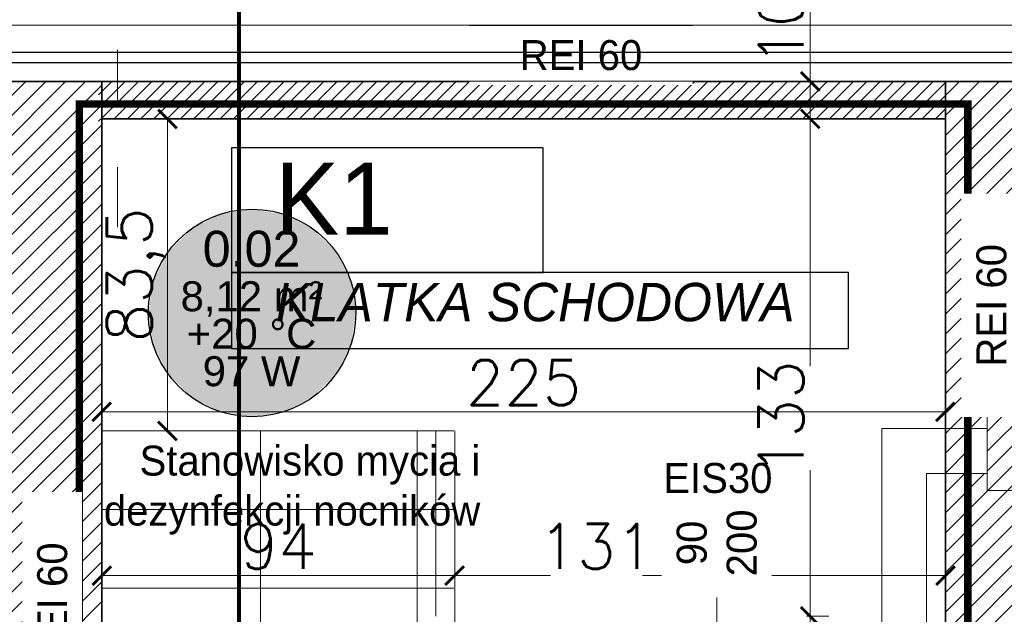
# Model space of a CAD drawing. Header units: millimetres. Extents: x -740 to 33545, y -26688 to 22494.
# Tile 144 of 256: x 10258 to 10521, y 10260 to 10419. Entities that reach past the tile are written whole.
import ezdxf
from ezdxf.enums import TextEntityAlignment as Align
from ezdxf.lldxf.tags import DXFTag

# ---------------------------------------------------------------- set-up
doc = ezdxf.new("R2010")
doc.units = ezdxf.units.MM
doc.header["$MEASUREMENT"] = 0
doc.linetypes.add('ACAD_ISO10W100', pattern=[18, 12, -3, 0, -3])
doc.layers.get('Defpoints').update_dxf_attribs({"color": 252})
for name, color, linetype, lineweight in [('A_istniejące ściany', 252, 'Continuous', 35), ('A_opisy', 252, 'Continuous', 15), ('A_projektowane sciany', 252, 'Continuous', 35), ('l. widokowa', 252, 'Continuous', 15), ('l.przerywana', 252, 'ICAD_ISO03W100', 5), ('l.widokowa', 252, 'Continuous', 15), ('l.wypełnien', 252, 'Continuous', 5), ('Nowe_820-G Rysunki Obrazki_Nr_pióra__1', 252, 'Continuous', 13), ('wymiarowanie', 252, 'Continuous', 9)]:
    doc.layers.add(name, color=color, linetype=linetype, lineweight=lineweight)
doc.layers.add('D-opis', color=252, linetype='Continuous')
doc.layers.add('tabelki opis', color=252, linetype='Continuous')
for name, color, linetype, lineweight, true_color in [('IS_Działka (zasilająca)', 1, 'Continuous', 25, 0xff0000), ('IS_Przyłącze (powrotne)', 5, 'Continuous', 25, 0x0000ff), ('IS_Przyłącze (zasilające)', 1, 'Continuous', 25, 0xff0000), ('IS_Room (Automatic)', 7, 'Continuous', 25, 0x000000), ('IS_Strefa podłóg', 7, 'Continuous', 25, 0x008000)]:
    doc.layers.add(name, color=color, linetype=linetype, lineweight=lineweight, true_color=true_color)
doc.styles.add('Arial_____', font='arial.ttf')
doc.styles.add('ROMANS', font='romans')
doc.styles.add('styl2', font='simplex.shx')
tags = doc.linetypes.add('DASH', pattern=[15, 10, -5]).pattern_tags.tags
tags[6:7] = [DXFTag(74, 4), DXFTag(75, 0), DXFTag(340, '0'), DXFTag(46, 0.0), DXFTag(50, 0.0), DXFTag(44, 0.0), DXFTag(45, 0.0)]
tags[4:5] = [DXFTag(74, 4), DXFTag(75, 0), DXFTag(340, '0'), DXFTag(46, 0.0), DXFTag(50, 0.0), DXFTag(44, 0.0), DXFTag(45, 0.0)]
tags = doc.linetypes.add('ICAD_ISO03W100', pattern=[30, 12, -18]).pattern_tags.tags
tags[6:7] = [DXFTag(74, 4), DXFTag(75, 0), DXFTag(340, '0'), DXFTag(46, 1.0), DXFTag(50, 0.0), DXFTag(44, 0.0), DXFTag(45, 0.0)]
tags[4:5] = [DXFTag(74, 4), DXFTag(75, 0), DXFTag(340, '0'), DXFTag(46, 1.0), DXFTag(50, 0.0), DXFTag(44, 0.0), DXFTag(45, 0.0)]
doc.dimstyles.new('Skala 1-50', dxfattribs={"dimtxt": 12, "dimasz": 5, "dimexe": 1, "dimexo": 1, "dimgap": 1.5, "dimtad": 1, "dimdec": 1, "dimrnd": 0.5, "dimtxsty": 'styl2', "dimblk": 'ARCHTICK', "dimcen": 5, "dimadec": 0, "dimazin": 0, "dimtfac": 1, "dimtdec": 1, "dimtmove": 1, "dimatfit": 3, "dimldrblk": 'ARCHTICK', "dimfxl": 0, "dimlwd": -1, "dimlwe": -1, "dimarcsym": 0})

# ---------------------------------------------------------------- blocks, each defined once
blk = doc.blocks.new('_ArchTick')
at = {"color": 0, "linetype": 'ByBlock', "const_width": 0.15}
blk.add_lwpolyline([(-0.5, -0.5), (0.5, 0.5)], dxfattribs=at)
blk = doc.blocks.new('*D2490')
at = {"layer": 'Defpoints', "color": 0}
for p in [(10303.42, 10392.52), (10297.14, 10309.25), (10303.42, 10309.25)]:
    blk.add_point(p, dxfattribs=at)
at = {"layer": 'wymiarowanie', "color": 0}
for p, q in [((10302.14, 10392.52), (10296.14, 10392.52)), ((10297.14, 10392.52), (10297.14, 10309.25)), ((10302.14, 10309.25), (10296.14, 10309.25))]:
    blk.add_line(p, q, dxfattribs=at)
at = {"layer": 'wymiarowanie', "color": 0, "xscale": 5, "yscale": 5, "zscale": 5}
for p, rotation in [((10297.14, 10392.52), 90), ((10297.14, 10309.25), 270)]:
    blk.add_blockref('_ArchTick', p, dxfattribs=dict(at, rotation=rotation))
at = {"layer": 'wymiarowanie', "color": 0, "insert": (10288.79, 10350.89), "char_height": 12, "attachment_point": 5, "rotation": 90, "style": 'styl2'}
blk.add_mtext('83,5', dxfattribs=at)
blk = doc.blocks.new('*D2491')
at = {"layer": 'Defpoints', "color": 0}
for p in [(10373.8, 10270.61), (10279.59, 10267.9), (10373.8, 10267.9)]:
    blk.add_point(p, dxfattribs=at)
at = {"layer": 'wymiarowanie', "color": 0}
for p, q in [((10279.59, 10268.9), (10279.59, 10271.61)), ((10279.59, 10270.61), (10373.8, 10270.61)), ((10373.8, 10268.9), (10373.8, 10271.61))]:
    blk.add_line(p, q, dxfattribs=at)
at = {"layer": 'wymiarowanie', "color": 0, "xscale": 5, "yscale": 5, "zscale": 5, "rotation": 180}
blk.add_blockref('_ArchTick', (10279.59, 10270.61), dxfattribs=at)
at = {"layer": 'wymiarowanie', "color": 0, "xscale": 5, "yscale": 5, "zscale": 5}
blk.add_blockref('_ArchTick', (10373.8, 10270.61), dxfattribs=at)
at = {"layer": 'wymiarowanie', "color": 0, "insert": (10326.69, 10278.41), "char_height": 12, "attachment_point": 5, "style": 'styl2'}
blk.add_mtext('94', dxfattribs=at)
blk = doc.blocks.new('*D2492')
at = {"layer": 'Defpoints', "color": 0}
for p in [(10504.8, 10283.94), (10504.8, 10270.61), (10373.8, 10267.9)]:
    blk.add_point(p, dxfattribs=at)
at = {"layer": 'wymiarowanie', "color": 0}
for p, q in [((10504.8, 10275.61), (10504.8, 10269.61)), ((10373.8, 10268.9), (10373.8, 10271.61)), ((10373.8, 10270.61), (10399.34, 10270.61)), ((10504.8, 10270.61), (10423.91, 10270.61))]:
    blk.add_line(p, q, dxfattribs=at)
at = {"layer": 'wymiarowanie', "color": 0, "xscale": 5, "yscale": 5, "zscale": 5, "rotation": 180}
blk.add_blockref('_ArchTick', (10373.8, 10270.61), dxfattribs=at)
at = {"layer": 'wymiarowanie', "color": 0, "xscale": 5, "yscale": 5, "zscale": 5}
blk.add_blockref('_ArchTick', (10504.8, 10270.61), dxfattribs=at)
at = {"layer": 'wymiarowanie', "color": 0, "insert": (10411.63, 10278.41), "char_height": 12, "attachment_point": 5, "style": 'styl2'}
blk.add_mtext('131', dxfattribs=at)
blk = doc.blocks.new('*D2493')
at = {"layer": 'Defpoints', "color": 0}
for p in [(10468.72, 10259.75), (10494.8, 10259.75), (10494.8, 10249.75)]:
    blk.add_point(p, dxfattribs=at)
at = {"layer": 'wymiarowanie', "color": 0}
for p, q in [((10473.72, 10259.75), (10467.72, 10259.75)), ((10468.72, 10249.75), (10468.72, 10259.75)), ((10473.72, 10249.75), (10467.72, 10249.75))]:
    blk.add_line(p, q, dxfattribs=at)
at = {"layer": 'wymiarowanie', "color": 0, "xscale": 5, "yscale": 5, "zscale": 5}
for p, rotation in [((10468.72, 10259.75), 90), ((10468.72, 10249.75), 270)]:
    blk.add_blockref('_ArchTick', p, dxfattribs=dict(at, rotation=rotation))
at = {"layer": 'wymiarowanie', "color": 0, "insert": (10460.92, 10236.61), "char_height": 12, "attachment_point": 5, "rotation": 90, "style": 'styl2'}
blk.add_mtext('10', dxfattribs=at)
blk = doc.blocks.new('*D2494')
at = {"layer": 'Defpoints', "color": 0}
for p in [(10468.72, 10392.52), (10504.8, 10392.52), (10494.8, 10259.75)]:
    blk.add_point(p, dxfattribs=at)
at = {"layer": 'wymiarowanie', "color": 0}
for p, q in [((10473.72, 10392.52), (10467.72, 10392.52)), ((10468.72, 10392.52), (10468.72, 10326.49)), ((10468.72, 10259.75), (10468.72, 10298.76)), ((10473.72, 10259.75), (10467.72, 10259.75))]:
    blk.add_line(p, q, dxfattribs=at)
at = {"layer": 'wymiarowanie', "color": 0, "xscale": 5, "yscale": 5, "zscale": 5}
for p, rotation in [((10468.72, 10392.52), 90), ((10468.72, 10259.75), 270)]:
    blk.add_blockref('_ArchTick', p, dxfattribs=dict(at, rotation=rotation))
at = {"layer": 'wymiarowanie', "color": 0, "insert": (10460.92, 10312.62), "char_height": 12, "attachment_point": 5, "rotation": 90, "style": 'styl2'}
blk.add_mtext('133', dxfattribs=at)
blk = doc.blocks.new('*D2495')
at = {"layer": 'Defpoints', "color": 0}
for p in [(10468.72, 10402.52), (10504.8, 10402.52), (10504.8, 10392.52)]:
    blk.add_point(p, dxfattribs=at)
at = {"layer": 'wymiarowanie', "color": 0}
for p, q in [((10468.72, 10402.52), (10468.72, 10426.27)), ((10473.72, 10402.52), (10467.72, 10402.52)), ((10468.72, 10392.52), (10468.72, 10402.52)), ((10473.72, 10392.52), (10467.72, 10392.52))]:
    blk.add_line(p, q, dxfattribs=at)
at = {"layer": 'wymiarowanie', "color": 0, "xscale": 5, "yscale": 5, "zscale": 5}
for p, rotation in [((10468.72, 10402.52), 90), ((10468.72, 10392.52), 270)]:
    blk.add_blockref('_ArchTick', p, dxfattribs=dict(at, rotation=rotation))
at = {"layer": 'wymiarowanie', "color": 0, "insert": (10460.92, 10416.97), "char_height": 12, "attachment_point": 5, "rotation": 90, "style": 'styl2'}
blk.add_mtext('10', dxfattribs=at)
blk = doc.blocks.new('*D2612')
at = {"layer": 'Defpoints', "color": 0}
for p in [(10278.74, 10434.77), (10179.68, 10402.52), (10278.74, 10402.52)]:
    blk.add_point(p, dxfattribs=at)
at = {"layer": 'wymiarowanie', "color": 0}
for p, q in [((10179.68, 10429.77), (10179.68, 10435.77)), ((10278.74, 10429.77), (10278.74, 10435.77)), ((10179.68, 10434.77), (10278.74, 10434.77))]:
    blk.add_line(p, q, dxfattribs=at)
at = {"layer": 'wymiarowanie', "color": 0, "xscale": 5, "yscale": 5, "zscale": 5, "rotation": 180}
blk.add_blockref('_ArchTick', (10179.68, 10434.77), dxfattribs=at)
at = {"layer": 'wymiarowanie', "color": 0, "xscale": 5, "yscale": 5, "zscale": 5}
blk.add_blockref('_ArchTick', (10278.74, 10434.77), dxfattribs=at)
at = {"layer": 'wymiarowanie', "color": 0, "insert": (10229.21, 10442.57), "char_height": 12, "attachment_point": 5, "style": 'styl2'}
blk.add_mtext('99', dxfattribs=at)
blk = doc.blocks.new('*D2613')
at = {"layer": 'Defpoints', "color": 0}
for p in [(10504.8, 10434.77), (10278.74, 10402.52), (10504.8, 10402.52)]:
    blk.add_point(p, dxfattribs=at)
at = {"layer": 'wymiarowanie', "color": 0}
for p, q in [((10278.74, 10429.77), (10278.74, 10435.77)), ((10504.8, 10429.77), (10504.8, 10435.77)), ((10278.74, 10434.77), (10504.8, 10434.77))]:
    blk.add_line(p, q, dxfattribs=at)
at = {"layer": 'wymiarowanie', "color": 0, "xscale": 5, "yscale": 5, "zscale": 5, "rotation": 180}
blk.add_blockref('_ArchTick', (10278.74, 10434.77), dxfattribs=at)
at = {"layer": 'wymiarowanie', "color": 0, "xscale": 5, "yscale": 5, "zscale": 5}
blk.add_blockref('_ArchTick', (10504.8, 10434.77), dxfattribs=at)
at = {"layer": 'wymiarowanie', "color": 0, "insert": (10391.77, 10442.57), "char_height": 12, "attachment_point": 5, "style": 'styl2'}
blk.add_mtext('226', dxfattribs=at)
blk = doc.blocks.new('*D2614')
at = {"layer": 'Defpoints', "color": 0}
for p in [(10636.35, 10434.77), (10504.8, 10402.52), (10636.35, 10402.52)]:
    blk.add_point(p, dxfattribs=at)
at = {"layer": 'wymiarowanie', "color": 0}
for p, q in [((10504.8, 10429.77), (10504.8, 10435.77)), ((10636.35, 10429.77), (10636.35, 10435.77)), ((10504.8, 10434.77), (10636.35, 10434.77))]:
    blk.add_line(p, q, dxfattribs=at)
at = {"layer": 'wymiarowanie', "color": 0, "xscale": 5, "yscale": 5, "zscale": 5, "rotation": 180}
blk.add_blockref('_ArchTick', (10504.8, 10434.77), dxfattribs=at)
at = {"layer": 'wymiarowanie', "color": 0, "xscale": 5, "yscale": 5, "zscale": 5}
blk.add_blockref('_ArchTick', (10636.35, 10434.77), dxfattribs=at)
at = {"layer": 'wymiarowanie', "color": 0, "insert": (10570.58, 10443.11), "char_height": 12, "attachment_point": 5, "style": 'styl2'}
blk.add_mtext('131,5', dxfattribs=at)
blk = doc.blocks.new('*D2633')
at = {"layer": 'Defpoints', "color": 0}
for p in [(10504.8, 10314.33), (10279.59, 10301.84), (10504.8, 10274.07)]:
    blk.add_point(p, dxfattribs=at)
at = {"layer": 'wymiarowanie', "color": 0}
for p, q in [((10279.59, 10309.33), (10279.59, 10315.33)), ((10279.59, 10314.33), (10504.8, 10314.33)), ((10504.8, 10309.33), (10504.8, 10315.33))]:
    blk.add_line(p, q, dxfattribs=at)
at = {"layer": 'wymiarowanie', "color": 0, "xscale": 5, "yscale": 5, "zscale": 5, "rotation": 180}
blk.add_blockref('_ArchTick', (10279.59, 10314.33), dxfattribs=at)
at = {"layer": 'wymiarowanie', "color": 0, "xscale": 5, "yscale": 5, "zscale": 5}
blk.add_blockref('_ArchTick', (10504.8, 10314.33), dxfattribs=at)
at = {"layer": 'wymiarowanie', "color": 0, "insert": (10392.19, 10322.13), "char_height": 12, "attachment_point": 5, "style": 'styl2'}
blk.add_mtext('225', dxfattribs=at)
blk = doc.blocks.new('*D2763')
at = {"layer": 'Defpoints', "color": 0}
for p in [(10270.21, 10552.52), (10241.04, 10402.52), (10263.5, 10402.52)]:
    blk.add_point(p, dxfattribs=at)
at = {"layer": 'wymiarowanie', "color": 0}
for p, q in [((10246.04, 10552.52), (10240.04, 10552.52)), ((10241.04, 10552.52), (10241.04, 10402.52)), ((10246.04, 10402.52), (10240.04, 10402.52))]:
    blk.add_line(p, q, dxfattribs=at)
at = {"layer": 'wymiarowanie', "color": 0, "xscale": 5, "yscale": 5, "zscale": 5}
for p, rotation in [((10241.04, 10552.52), 90), ((10241.04, 10402.52), 270)]:
    blk.add_blockref('_ArchTick', p, dxfattribs=dict(at, rotation=rotation))
at = {"layer": 'wymiarowanie', "color": 0, "insert": (10233.24, 10477.52), "char_height": 12, "attachment_point": 5, "rotation": 90, "style": 'styl2'}
blk.add_mtext('150', dxfattribs=at)

msp = doc.modelspace()

# ---------------------------------------------------------------- hatches: boundary and pattern name
at = {"layer": 'IS_Room (Automatic)', "lineweight": 50, "true_color": 0xffffff, "transparency": 33554687}
msp.add_hatch(color=7, dxfattribs=at).paths.add_polyline_path([(10347.41, 10340.72), (10346.06, 10349.28), (10342.12, 10357), (10335.99, 10363.12), (10328.27, 10367.06), (10319.71, 10368.41), (10311.15, 10367.06), (10303.43, 10363.12), (10297.3, 10357), (10293.37, 10349.28), (10292.01, 10340.72), (10293.37, 10332.16), (10297.3, 10324.43), (10303.43, 10318.31), (10311.15, 10314.37), (10319.71, 10313.02), (10328.27, 10314.37), (10335.99, 10318.31), (10342.12, 10324.43), (10346.06, 10332.16)])
at = {"layer": 'l.wypełnien'}
h = msp.add_hatch(dxfattribs=at)
h.set_pattern_fill('ANSI31', color=256, scale=30, style=0)
h.paths.add_polyline_path([(10179.68, 10402.52), (10279.59, 10402.52), (10279.59, 10396.52), (10273.59, 10396.52), (10273.59, 10123.69), (10279.59, 10126.48), (10279.59, 10017.29), (10316.23, 10017.29), (10316.23, 9992.74), (10279.59, 9992.74), (10279.59, 9927.76), (10254.19, 9927.76), (10254.19, 10359.34), (10179.68, 10359.34)])
h.paths.add_polyline_path([(10260.11, 10246.37), (10272.71, 10246.37), (10272.71, 10279.87), (10260.11, 10279.87)], flags=24)
h.paths.add_polyline_path([(10504.8, 10309.84), (10504.8, 10297.84), (10504.8, 10254.75), (10504.8, 10017.29), (10504.8, 9992.74), (10504.8, 9927.76), (10529.35, 9927.76), (10529.35, 10281.34), (10542.35, 10281.34), (10542.35, 10359.34), (10636.35, 10359.34), (10635.51, 10402.52), (10504.8, 10402.52), (10504.8, 10396.52)])
h.paths.add_polyline_path([(10504.8, 10396.52), (10510.8, 10396.52), (10510.8, 10309.84), (10504.8, 10309.84)], flags=16)
h.paths.add_polyline_path([(10504.8, 10392.52), (10504.8, 10309.84), (10510.8, 10309.84), (10510.8, 10396.52), (10504.8, 10396.52)], flags=0)
h.paths.add_polyline_path([(10515.95, 10326.34), (10515.95, 10347.34), (10530.35, 10347.34), (10530.35, 10326.34)], flags=16)
h.paths.add_polyline_path([(10515.95, 10347.34), (10515.95, 10326.34), (10530.35, 10326.34), (10530.35, 10347.34)], flags=0)
h.paths.add_polyline_path([(10515.95, 10297.84), (10515.95, 10293.34), (10530.35, 10293.34), (10530.35, 10314.34), (10515.95, 10314.34), (10515.95, 10309.84)], flags=16)
h.paths.add_polyline_path([(10515.95, 10297.84), (10515.95, 10309.84), (10515.95, 10314.34), (10530.35, 10314.34), (10530.35, 10293.34), (10515.95, 10293.34)], flags=0)
h.paths.add_polyline_path([(10504.8, 10254.75), (10504.8, 10297.84), (10510.8, 10297.84), (10510.8, 10254.75)], flags=16)
h.paths.add_polyline_path([(10510.8, 10254.75), (10510.8, 10297.84), (10504.8, 10297.84), (10504.8, 10259.75), (10504.8, 10254.75)], flags=0)
h.paths.add_polyline_path([(10504.8, 10297.84), (10510.8, 10297.84), (10510.8, 10309.84), (10504.8, 10309.84)], flags=16)
h.paths.add_polyline_path([(10504.8, 10309.84), (10510.8, 10309.84), (10510.8, 10297.84), (10504.8, 10297.84)], flags=0)
h.paths.add_polyline_path([(10510.8, 10309.84), (10515.95, 10309.84), (10515.95, 10297.84), (10510.8, 10297.84)], flags=16)
h.paths.add_polyline_path([(10510.84, 10326.02), (10523.45, 10326.02), (10523.45, 10359.52), (10510.84, 10359.52)], flags=8)
h.paths.add_polyline_path([(10510.84, 10326.02), (10523.45, 10326.02), (10523.45, 10359.52), (10510.84, 10359.52)], flags=8)
h.paths.add_polyline_path([(9506.72, 10359.34), (9506.72, 10402.52), (9858.19, 10402.52), (9858.19, 10359.34)])
h.paths.add_polyline_path([(10000.19, 10359.34), (10089.09, 10359.34), (10089.09, 10402.52), (10000.19, 10402.52)])
h.paths.add_polyline_path([(10273.59, 10123.69), (10273.59, 10396.52), (10279.59, 10396.52), (10279.59, 10359.34), (10279.59, 10126.48)])
h.paths.add_polyline_path([(10372.72, 9992.74), (10372.72, 10017.29), (10316.23, 10017.29), (10316.23, 9992.74)])
h.paths.add_polyline_path([(9858.19, 10359.34), (9858.19, 10402.52), (9878.19, 10402.52), (9878.19, 10359.34)])
h.paths.add_polyline_path([(10000.19, 10359.34), (10000.19, 10402.52), (9980.19, 10402.52), (9980.19, 10359.34)])
h.paths.add_polyline_path([(10279.59, 9907.76), (10279.59, 9927.76), (10254.19, 9927.76), (10254.19, 9907.76)])
h.paths.add_polyline_path([(10529.35, 9907.76), (10529.35, 9927.76), (10504.8, 9927.76), (10504.8, 9907.76)])
h.paths.add_polyline_path([(10494.8, 10017.29), (10494.8, 9992.74), (10504.8, 9992.74), (10504.8, 10017.29)])
h = msp.add_hatch(dxfattribs=at)
h.set_pattern_fill('ANSI31', color=256, scale=20, style=0)
h.paths.add_polyline_path([(10089.09, 10402.52), (10179.68, 10402.52), (10179.68, 10359.34), (10089.09, 10359.34)])
h.paths.add_polyline_path([(10279.59, 10390.52), (10278.74, 10390.52), (10278.74, 10402.52), (10279.59, 10402.52)])
h = msp.add_hatch(dxfattribs=at)
h.set_pattern_fill('ANSI31', color=256, scale=20, style=0)
h.paths.add_polyline_path([(10504.8, 10392.52), (10316.23, 10392.52), (10316.23, 10402.52), (10504.8, 10402.52)])
h.paths.add_polyline_path([(10316.23, 10392.52), (10279.59, 10392.52), (10279.59, 10402.52), (10316.23, 10402.52)])

# ---------------------------------------------------------------- linework, layer by layer
at = {"layer": 'A_istniejące ściany'}
for points in [[(10279.59, 10402.52), (10179.68, 10402.52)], [(10279.59, 10359.34), (10279.59, 10402.52)], [(10279.59, 10402.52), (10279.59, 10245.89)], [(10504.8, 10402.52), (10504.8, 10017.29)], [(10635.51, 10402.52), (10504.8, 10402.52)], [(10279.59, 10017.29), (10279.59, 10359.34)]]:
    msp.add_lwpolyline(points, dxfattribs=at)
at = {"layer": 'A_opisy', "ltscale": 0.3}
for points in [[(10443.8, 10290.75), (10443.8, 10264.75), (10430.8, 10264.75), (10430.8, 10290.75)], [(10456.8, 10290.75), (10456.8, 10264.75), (10443.8, 10264.75), (10443.8, 10290.75)]]:
    msp.add_lwpolyline(points, close=True, dxfattribs=at)
at = {"layer": 'A_projektowane sciany'}
for p, q in [((10279.59, 10402.52), (10504.8, 10402.52)), ((10279.59, 10392.52), (10504.8, 10392.52))]:
    msp.add_line(p, q, dxfattribs=at)
at = {"layer": 'D-opis', "linetype": 'DASH', "lineweight": 0, "ltscale": 2.5, "const_width": 1}
msp.add_lwpolyline([(10316.23, 9432.01), (10316.23, 10977.35)], dxfattribs=at)
at = {"layer": 'IS_Room (Automatic)'}
msp.add_circle((10319.71, 10340.72), 27.7, dxfattribs=at)
at = {"layer": 'l. widokowa', "ltscale": 0.3}
for p, q in [((10279.59, 10309.25), (10373.57, 10309.25)), ((10279.59, 10288.25), (10373.57, 10288.25)), ((10279.59, 10267.25), (10373.57, 10267.25))]:
    msp.add_line(p, q, dxfattribs=at)
at = {"layer": 'l.przerywana', "ltscale": 0.3}
for p, q in [((10530.35, 10326.34), (10515.95, 10326.34)), ((10530.35, 10314.34), (10515.95, 10314.34)), ((10279.59, 10309.25), (10279.59, 10253.51)), ((10515.95, 10309.84), (10487.8, 10309.84)), ((10515.95, 10309.84), (10487.8, 10309.84)), ((10515.95, 10309.84), (10487.8, 10309.84)), ((10515.95, 10297.84), (10499.8, 10297.84))]:
    msp.add_line(p, q, dxfattribs=at)
for points in [[(10515.95, 10326.34), (10515.95, 10347.34), (10530.35, 10347.34), (10530.35, 10326.34)], [(10530.35, 10314.34), (10530.35, 10293.34), (10515.95, 10293.34), (10515.95, 10314.34)], [(10487.8, 10309.84), (10487.8, 10249.75)], [(10499.8, 10297.84), (10499.8, 10249.75)]]:
    msp.add_lwpolyline(points, dxfattribs=at)
at = {"layer": 'l.widokowa'}
for p, q in [((10363.8, 10309.25), (10363.8, 10176.82)), ((10368.8, 10309.25), (10368.8, 10259.75)), ((10373.8, 10309.25), (10373.8, 10181.56))]:
    msp.add_line(p, q, dxfattribs=at)
at = {"layer": 'l.wypełnien', "linetype": 'ACAD_ISO10W100', "const_width": 2}
msp.add_lwpolyline([(10273.59, 10123.69), (10273.59, 10396.52), (10510.8, 10396.52), (10510.8, 10254.75)], dxfattribs=at)
at = {"layer": 'Nowe_820-G Rysunki Obrazki_Nr_pióra__1', "linetype": 'Continuous', "lineweight": 13}
for points in [[(10283.82, 10410.99), (10283.82, 10395.75)], [(10273.66, 10402.52), (10263.5, 10402.52)], [(10273.66, 10402.52), (10283.82, 10402.52)], [(10374.41, 10402.52), (10279.59, 10402.52)], [(10299.06, 10402.52), (10279.59, 10402.52)], [(10279.59, 10402.52), (10283.82, 10402.52)], [(10280.43, 10402.52), (10283.82, 10402.52)], [(10280.43, 10402.52), (10283.82, 10402.52)], [(10280.43, 10402.52), (10283.82, 10402.52)], [(10280.43, 10402.52), (10283.82, 10402.52)], [(10338.85, 10402.52), (10315.15, 10402.52)], [(10374.41, 10402.52), (10354.94, 10402.52)], [(10370.18, 10402.52), (10373.57, 10402.52)], [(10370.18, 10402.52), (10373.57, 10402.52)], [(10370.18, 10402.52), (10373.57, 10402.52)], [(10370.18, 10402.52), (10373.57, 10402.52)], [(10370.18, 10402.52), (10373.57, 10402.52)], [(10283.82, 10379.66), (10283.82, 10363.58)], [(10279.59, 10375.43), (10279.59, 10348.34)], [(10279.59, 10348.34), (10279.59, 10321.24)], [(10504.8, 10317.01), (10504.8, 10327.17)], [(10279.59, 10321.24), (10279.59, 10295)], [(10504.8, 10317.01), (10504.8, 10307.7)], [(10279.59, 10295), (10279.59, 10267.9)], [(10279.59, 10267.9), (10279.59, 10245.89)]]:
    msp.add_lwpolyline(points, dxfattribs=at)
at = {"layer": 'tabelki opis'}
for points in [[(10397.38, 10384.77), (10314.22, 10384.77), (10314.22, 10351.51), (10397.38, 10351.51), (10397.38, 10384.77)], [(10314.22, 10331.23), (10478.96, 10331.23), (10478.96, 10351.51), (10314.22, 10351.51), (10314.22, 10331.23)]]:
    msp.add_lwpolyline(points, dxfattribs=at)
at = {"layer": 'wymiarowanie'}
msp.add_line((10322, 10179.54), (10322, 10309.25), dxfattribs=at)

# ---------------------------------------------------------------- texts
at = {"layer": 'IS_Room (Automatic)', "style": 'Arial_____'}
msp.add_text('0.02', height=9.6, dxfattribs=at).set_placement((10319.58, 10350.18), align=Align.BOTTOM_CENTER)
for s, p in [('8,12 m²', (10319.58, 10345.18)), ('+20 °C', (10319.58, 10335.18)), ('97 W', (10319.58, 10325.18))]:
    msp.add_text(s, height=8, dxfattribs=at).set_placement(p, align=Align.MIDDLE_CENTER)
at = {"layer": 'tabelki opis', "attachment_point": 1}
for s, insert, char_height, width in [('{\\fCentury Gothic|b0|i0|c238|p34;K1}', (10325.85, 10380.82), 19.2, 56.7), ('\\pi11.84512;{\\fCentury Gothic|b0|i1|c238|p34;KLATKA SCHODOWA}', (10314.22, 10348.75), 10.24, 164.736)]:
    msp.add_mtext(s, dxfattribs=dict(at, insert=insert, char_height=char_height, width=width))
at = {"layer": 'wymiarowanie', "insert": (10374.16, 9349.81), "char_height": 15, "width": 167.4466, "attachment_point": 1, "rotation": 90}
msp.add_mtext('\\pi62.25080;{\\fCentury Gothic|b0|i0|c238|p0;5x15}\\P\\pi72.99080;{\\fCentury Gothic|b0|i0|c238|p0;35}', dxfattribs=at)
at = {"layer": 'wymiarowanie', "insert": (5416.61, 10370.91), "char_height": 12, "width": 621.5287, "attachment_point": 1}
msp.add_mtext('\\pi11.65274;{\\fCentury Gothic|b0|i0|c238|p34;Warstwa tynkarska - wyprawa dekoracyjna z tynku silikonowego o strukturze }\\pi12.21674;{\\fCentury Gothic|b0|i0|c238|p34;baranka o uziarnieniu 1,5 lub 2mm; kolor wg NCS:S1002-G50Y}\\P\\pi419.66474;{\\fCentury Gothic|b0|i0|c238|p34;grubość styropianu 20cm}\\P\\pi621.52874;{\\fCentury Gothic|b0|i0|c238|p34; }', dxfattribs=at)
at = {"layer": 'wymiarowanie', "linetype": 'Continuous', "insert": (10380.64, 10328.65), "char_height": 14, "width": 327.6277, "attachment_point": 3, "style": 'ROMANS'}
msp.add_mtext('\\pi115.27209;{\\Fsimplex8;\\T0.75000;}\\P{\\fCentury Gothic|b0|i0|c238|p0;\\H0.57143x;Stanowisko mycia i }\\P{\\fCentury Gothic|b0|i0|c238|p0;\\H0.57143x;dezynfekcji nocników}', dxfattribs=at)

# ---------------------------------------------------------------- dimensions: what is measured, and where the dimension line sits
at = {"layer": 'wymiarowanie'}
for base, p1, p2, picture, middle in [((10241.04, 10402.52), (10270.21, 10552.52), (10263.5, 10402.52), '*D2763', (10233.24, 10477.52)), ((10297.14, 10309.25), (10303.42, 10392.52), (10303.42, 10309.25), '*D2490', (10288.79, 10350.89))]:
    dim = msp.add_linear_dim(base=base, p1=p1, p2=p2, angle=90, dimstyle='Skala 1-50', dxfattribs=at)
    dim.commit()
    dim.dimension.update_dxf_attribs({"geometry": picture, "text_midpoint": middle})
for base, p1, p2, picture, middle in [((10636.3521, 10434.7669), (10504.7988, 10402.5229), (10636.3521, 10402.5229), '*D2614', (10570.5755, 10443.1129)), ((10278.74, 10434.77), (10179.68, 10402.52), (10278.74, 10402.52), '*D2612', (10229.21, 10442.57)), ((10373.8, 10270.61), (10279.59, 10267.9), (10373.8, 10267.9), '*D2491', (10326.69, 10278.41))]:
    dim = msp.add_linear_dim(base=base, p1=p1, p2=p2, dimstyle='Skala 1-50', dxfattribs=at)
    dim.commit()
    dim.dimension.update_dxf_attribs({"geometry": picture, "text_midpoint": middle})
dim = msp.add_linear_dim(base=(10468.72, 10402.52), p1=(10504.8, 10392.52), p2=(10504.8, 10402.52), angle=90, dimstyle='Skala 1-50', dxfattribs=at)
dim.commit()
dim.dimension.update_dxf_attribs({"geometry": '*D2495', "text_midpoint": (10466.46, 10416.97), "dimtype": 160})
dim = msp.add_linear_dim(base=(10504.8, 10270.61), p1=(10373.8, 10267.9), p2=(10504.8, 10283.94), dimstyle='Skala 1-50', dxfattribs=at)
dim.commit()
dim.dimension.update_dxf_attribs({"geometry": '*D2492', "text_midpoint": (10411.63, 10270.61), "dimtype": 160})

# ---------------------------------------------------------------- next in the draw order: texts
at = {"layer": 'A_opisy', "ltscale": 0.3, "insert": (10407.53, 10409.5), "char_height": 8, "width": 51.6427, "attachment_point": 5, "bg_fill": 2}
msp.add_mtext('{\\fCentury Gothic|b0|i0|c238|p0;REI 60}', dxfattribs=at)
at = {"layer": 'A_opisy', "ltscale": 0.3, "char_height": 8, "attachment_point": 5, "rotation": 90, "bg_fill": 2}
for s, insert, width in [('{\\fCentury Gothic|b0|i0|c238|p0;REI 60}', (10517.14, 10342.77), 51.6427), ('\\pi3.19200;{\\fCentury Gothic|b0|i0|c238|p0;90}\\P{\\fCentury Gothic|b0|i0|c238|p0;200}', (10443.8, 10277.75), 26), ('{\\fCentury Gothic|b0|i0|c238|p0;REI 60}', (10266.41, 10263.12), 51.6427)]:
    msp.add_mtext(s, dxfattribs=dict(at, insert=insert, width=width))

# ---------------------------------------------------------------- next in the draw order: linework, layer by layer
at = {"layer": 'A_opisy'}
msp.add_line((10443.8, 10209.75), (10443.8, 10264.75), dxfattribs=at)
at = {"layer": 'IS_Działka (zasilająca)'}
msp.add_line((9851.47, 10410.37), (10903.76, 10410.37), dxfattribs=at)
at = {"layer": 'IS_Przyłącze (powrotne)', "color": 12, "true_color": 0xc80000, "transparency": 33554687, "extrusion": (0, 0, -1)}
msp.add_lwpolyline([(-9784.34, 10398.32), (-9783.7, 10398.32, 0.414214), (-9783.09, 10398.93), (-9783.09, 10399.59), (-9783.09, 10409.55, 0.414168), (-9791.09, 10417.55), (-10595.74, 10417.61), (-10831.59, 10417.63)], format="xyb", dxfattribs=at)
at = {"layer": 'IS_Przyłącze (zasilające)', "color": 12, "true_color": 0xc80000, "transparency": 33554687}
msp.add_lwpolyline([(9784.34, 10396.32), (9784.98, 10396.32, 0.414214), (9785.59, 10396.93), (9785.59, 10399.59), (9785.59, 10403.65, -0.414174), (9789.49, 10407.55), (10595.73, 10407.61), (10598.24, 10407.63)], format="xyb", dxfattribs=at)
at = {"layer": 'IS_Strefa podłóg', "extrusion": (0, 1.08237e-61, -1)}
msp.add_lwpolyline([(-10542.44, 10402.48), (-9748.27, 10402.55), (-9748.27, 10552.52), (-11082.44, 10552.52), (-11082.44, 10402.65), (-10542.44, 10402.65)], close=True, dxfattribs=at)

# ---------------------------------------------------------------- next in the draw order: texts
at = {"layer": 'A_opisy', "ltscale": 0.3, "insert": (10444.06, 10296.63), "char_height": 8, "width": 26, "attachment_point": 5, "bg_fill": 2}
msp.add_mtext('{\\fCentury Gothic|b0|i0|c238|p0;EIS30}', dxfattribs=at)

# ---------------------------------------------------------------- next in the draw order: dimensions: what is measured, and where the dimension line sits
at = {"layer": 'wymiarowanie'}
dim = msp.add_linear_dim(base=(10504.8, 10434.77), p1=(10278.74, 10402.52), p2=(10504.8, 10402.52), dimstyle='Skala 1-50', dxfattribs=at)
dim.commit()
dim.dimension.update_dxf_attribs({"geometry": '*D2613', "text_midpoint": (10391.77, 10442.57)})
dim = msp.add_linear_dim(base=(10468.72, 10259.75), p1=(10494.8, 10249.75), p2=(10494.8, 10259.75), angle=90, dimstyle='Skala 1-50', dxfattribs=at)
dim.commit()
dim.dimension.update_dxf_attribs({"geometry": '*D2493', "text_midpoint": (10468.72, 10236.61), "dimtype": 160})

# ---------------------------------------------------------------- next in the draw order: dimensions: what is measured, and where the dimension line sits
dim = msp.add_linear_dim(base=(10468.72, 10392.52), p1=(10494.8, 10259.75), p2=(10504.8, 10392.52), angle=90, dimstyle='Skala 1-50', dxfattribs=at)
dim.commit()
dim.dimension.update_dxf_attribs({"geometry": '*D2494', "text_midpoint": (10468.72, 10312.62), "dimtype": 160})
dim = msp.add_linear_dim(base=(10504.8, 10314.33), p1=(10279.59, 10301.84), p2=(10504.8, 10274.07), dimstyle='Skala 1-50', dxfattribs=at)
dim.commit()
dim.dimension.update_dxf_attribs({"geometry": '*D2633', "text_midpoint": (10392.19, 10322.13)})

doc.saveas('drawing.dxf')
